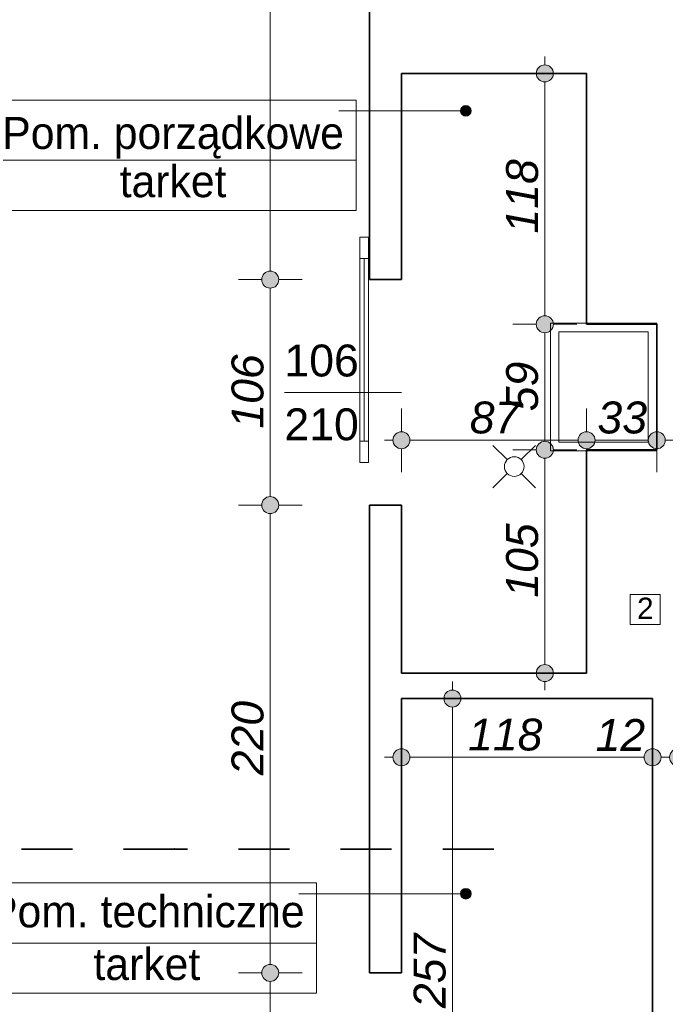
# Model space of a CAD drawing. Header units: millimetres. Extents: x -13944 to 84772, y -78836 to -35317.
# Tile 10 of 85: x 3504 to 6538, y -60861 to -56231. Entities that reach past the tile are written whole.
import ezdxf
from ezdxf.enums import TextEntityAlignment as Align

# ---------------------------------------------------------------- set-up
doc = ezdxf.new("R2010")
doc.units = ezdxf.units.MM
doc.header["$MEASUREMENT"] = 0
doc.linetypes.add('Przerywana', pattern=[480, 240, -240])
for name, color, linetype in [('_podkład', 7, 'Continuous'), ('Elementy modelu - Strefy', 7, 'Continuous'), ('Wymiarowanie - Ogólne', 7, 'Continuous')]:
    doc.layers.add(name, color=color, linetype=linetype)
for name, color, linetype, lineweight in [('_podkład_Nr_pióra__1', 7, 'Continuous', 0), ('Drzwi ArchiCAD_Nr_pióra__1', 7, 'Continuous', 0), ('Instalacje - Went_Klim_Nr_pióra__42', 150, 'Continuous', 13), ('Instalacje - Wod_Kan_Nr_pióra__22', 8, 'Continuous', 13), ('Konstrukcja - Ściany zew_Nr_pióra__6', 7, 'Continuous', 35), ('Metryczki pomieszczeń ArchiCADa_Nr_pióra__1', 7, 'Continuous', 0), ('Wnetrze - Sanitariaty_Nr_pióra__22', 8, 'Continuous', 13), ('Wymiarowanie - Ogólne_Nr_pióra__82', 114, 'Continuous', 13), ('Znaczniki - Przekroje_Nr_pióra__5', 7, 'Continuous', 35), ('Znaczniki drzwi ArchiCADa_Nr_pióra__1', 7, 'Continuous', 0), ('Znaczniki drzwi ArchiCADa_Nr_pióra__7', 7, 'Continuous', 70)]:
    doc.layers.add(name, color=color, linetype=linetype, lineweight=lineweight)
doc.styles.add('GENERATED_STYLE_1', font='txt')
doc.styles.add('GENERATED_STYLE_2', font='txt')
doc.styles.add('GENERATED_STYLE_3', font='txt')
doc.dimstyles.new('GENERATED_STYLE__1', dxfattribs={"dimtxt": 150, "dimasz": 152, "dimexe": 0.18, "dimexo": 0, "dimgap": 0.09, "dimtad": 1, "dimlfac": 0.1, "dimzin": 0, "dimdsep": 46, "dimtxsty": 'GENERATED_STYLE_3', "dimblk": 'ARROWHEAD_11', "dimblk1": 'ARROWHEAD_11', "dimblk2": 'ARROWHEAD_11', "dimcen": 0.09, "dimclrd": 114, "dimclre": 114, "dimclrt": 114, "dimazin": 0, "dimtfac": 1, "dimtdec": 4, "dimtmove": 0, "dimatfit": 3, "dimfxl": 1, "dimtolj": 1, "dimtzin": 0, "dimarcsym": 0})
doc.dimstyles.new('GENERATED_STYLE__2', dxfattribs={"dimtxt": 150, "dimasz": 152, "dimexe": 0.18, "dimexo": 0, "dimgap": 0.09, "dimtad": 1, "dimtih": 1, "dimtoh": 1, "dimlfac": 0.1, "dimzin": 0, "dimdsep": 46, "dimtxsty": 'GENERATED_STYLE_3', "dimblk": 'ARROWHEAD_11', "dimblk1": 'ARROWHEAD_11', "dimblk2": 'ARROWHEAD_11', "dimcen": 0.09, "dimclrd": 114, "dimclre": 114, "dimclrt": 114, "dimazin": 0, "dimtfac": 1, "dimtdec": 4, "dimtmove": 0, "dimatfit": 3, "dimfxl": 1, "dimtolj": 1, "dimtzin": 0, "dimarcsym": 0})

# ---------------------------------------------------------------- blocks, each defined once
blk = doc.blocks.new('Pom. porządkowe_2_6_6', base_point=(3364.4, -56891.6))
at = {"layer": 'Metryczki pomieszczeń ArchiCADa_Nr_pióra__1', "linetype": 'Continuous'}
for p, q in [((2704.9, -56608.7), (5085.2, -56608.7)), ((2704.9, -57127.3), (2704.9, -56608.7)), ((3364.4, -56608.7), (3364.4, -57127.3)), ((5085.2, -56608.7), (5085.2, -57127.3)), ((2737.9, -56634.6), (3331.4, -56634.6)), ((2737.9, -56860.9), (2737.9, -56634.6)), ((3331.4, -56634.6), (3331.4, -56860.9)), ((2704.9, -56891.6), (5085.2, -56891.6)), ((3331.4, -56860.9), (2737.9, -56860.9)), ((5085.2, -57127.3), (2704.9, -57127.3))]:
    blk.add_line(p, q, dxfattribs=at)
at = {"layer": 'Metryczki pomieszczeń ArchiCADa_Nr_pióra__1'}
for tag, height, style, p in [('ROOM_NUMBER', 180, 'GENERATED_STYLE_2', (3034.6, -56736.6)), ('ROOM_NAME', 150, 'GENERATED_STYLE_1', (4224.8, -56763.2)), ('floor_f', 150, 'GENERATED_STYLE_1', (4224.8, -56990.2)), ('ROOM_CALC_AREA', 150, 'GENERATED_STYLE_1', (3034.6, -57003.6))]:
    blk.add_attdef(tag, text='', height=height, dxfattribs=dict(at, style=style)).set_placement(p, align=Align.MIDDLE_CENTER)
blk = doc.blocks.new('Pom. techniczne_2_7_7', base_point=(3304.4, -60572.9))
at = {"layer": 'Metryczki pomieszczeń ArchiCADa_Nr_pióra__1', "linetype": 'Continuous'}
for p, q in [((2644.9, -60290), (4898.5, -60290)), ((2644.9, -60808.6), (2644.9, -60290)), ((2677.9, -60315.9), (3271.4, -60315.9)), ((2677.9, -60542.2), (2677.9, -60315.9)), ((3271.4, -60315.9), (3271.4, -60542.2)), ((3304.4, -60290), (3304.4, -60808.6)), ((4898.5, -60290), (4898.5, -60808.6)), ((3271.4, -60542.2), (2677.9, -60542.2)), ((2644.9, -60572.9), (4898.5, -60572.9)), ((4898.5, -60808.6), (2644.9, -60808.6))]:
    blk.add_line(p, q, dxfattribs=at)
at = {"layer": 'Metryczki pomieszczeń ArchiCADa_Nr_pióra__1'}
for tag, height, style, p in [('ROOM_NUMBER', 180, 'GENERATED_STYLE_2', (2974.7, -60417.9)), ('ROOM_NAME', 150, 'GENERATED_STYLE_1', (4101.5, -60424.1)), ('ROOM_CALC_AREA', 150, 'GENERATED_STYLE_1', (2974.7, -60684.9)), ('floor_f', 150, 'GENERATED_STYLE_1', (4101.5, -60671.6))]:
    blk.add_attdef(tag, text='', height=height, dxfattribs=dict(at, style=style)).set_placement(p, align=Align.MIDDLE_CENTER)
blk = doc.blocks.new('*D212')
at = {"layer": 'Wymiarowanie - Ogólne_Nr_pióra__82', "linetype": 'Continuous'}
for points in [[(5338, -59699.3), (5335, -59684), (5326.3, -59671), (5313.3, -59662.3), (5298, -59659.3), (5282.7, -59662.3), (5269.7, -59671), (5261.1, -59684), (5258, -59699.3), (5261.1, -59714.6), (5269.7, -59727.6), (5282.7, -59736.2), (5298, -59739.3), (5313.3, -59736.2), (5326.3, -59727.6), (5335, -59714.6)], [(6518, -59699.3), (6515, -59684), (6506.3, -59671), (6493.3, -59662.3), (6478, -59659.3), (6462.7, -59662.3), (6449.7, -59671), (6441.1, -59684), (6438, -59699.3), (6441.1, -59714.6), (6449.7, -59727.6), (6462.7, -59736.2), (6478, -59739.3), (6493.3, -59736.2), (6506.3, -59727.6), (6515, -59714.6)]]:
    blk.add_hatch(color=256, dxfattribs=at).paths.add_polyline_path(points)
for p, q in [((5298, -59659.3), (5298, -59549.3)), ((6478, -59659.3), (6478, -59549.3)), ((5218, -59699.3), (5258, -59699.3)), ((5338, -59699.3), (6438, -59699.3)), ((5298, -59849.3), (5298, -59739.3)), ((6478, -59849.3), (6478, -59739.3))]:
    blk.add_line(p, q, dxfattribs=at)
for centre in [(5298, -59699.3), (6478, -59699.3)]:
    blk.add_circle(centre, 40, dxfattribs=at)
at = {"layer": 'Wymiarowanie - Ogólne_Nr_pióra__82', "char_height": 150, "attachment_point": 7, "style": 'GENERATED_STYLE_3'}
for s, insert in [('\\A1;{\\fArial|b0|i1|c238|p38;118}', (5611, -59669.3)), ('\\A1;{\\fArial|b0|i1|c238|p38;12}', (6210.4, -59669.3))]:
    blk.add_mtext(s, dxfattribs=dict(at, insert=insert))
blk = doc.blocks.new('ARROWHEAD_11')
at = {"color": 0, "linetype": 'Continuous', "lineweight": 0}
blk.add_line((0, 0), (-1, 0), dxfattribs=at)
at = {"color": 0, "linetype": 'Continuous', "lineweight": 0, "const_width": 0.25, "flags": 128}
blk.add_lwpolyline([(-0.125, 0, 1), (0.125, 0, 1)], format="xyb", close=True, dxfattribs=at)
blk = doc.blocks.new('*D213')
at = {"layer": 'Wymiarowanie - Ogólne_Nr_pióra__82', "linetype": 'Continuous'}
for points in [[(6518, -59699.3), (6515, -59684), (6506.3, -59671), (6493.3, -59662.3), (6478, -59659.3), (6462.7, -59662.3), (6449.7, -59671), (6441.1, -59684), (6438, -59699.3), (6441.1, -59714.6), (6449.7, -59727.6), (6462.7, -59736.2), (6478, -59739.3), (6493.3, -59736.2), (6506.3, -59727.6), (6515, -59714.6)], [(6638, -59699.3), (6635, -59684), (6626.3, -59671), (6613.3, -59662.3), (6598, -59659.3), (6582.7, -59662.3), (6569.7, -59671), (6561.1, -59684), (6558, -59699.3), (6561.1, -59714.6), (6569.7, -59727.6), (6582.7, -59736.2), (6598, -59739.3), (6613.3, -59736.2), (6626.3, -59727.6), (6635, -59714.6)]]:
    blk.add_hatch(color=256, dxfattribs=at).paths.add_polyline_path(points)
for p, q in [((6478, -59659.3), (6478, -59549.3)), ((6598, -59659.3), (6598, -59549.3)), ((6518, -59699.3), (6558, -59699.3)), ((6478, -59849.3), (6478, -59739.3)), ((6598, -59849.3), (6598, -59739.3))]:
    blk.add_line(p, q, dxfattribs=at)
for centre in [(6478, -59699.3), (6598, -59699.3)]:
    blk.add_circle(centre, 40, dxfattribs=at)
at = {"layer": 'Wymiarowanie - Ogólne_Nr_pióra__82', "insert": (6594.2, -59496.8), "char_height": 150, "attachment_point": 7, "style": 'GENERATED_STYLE_3'}
blk.add_mtext('\\A1;{\\fArial|b0|i1|c238|p38;22}', dxfattribs=at)
blk = doc.blocks.new('*D245')
at = {"layer": 'Wymiarowanie - Ogólne_Nr_pióra__82', "linetype": 'Continuous'}
for points in [[(5577.3, -59423), (5574.3, -59407.6), (5565.6, -59394.7), (5552.6, -59386), (5537.3, -59383), (5522, -59386), (5509, -59394.7), (5500.4, -59407.6), (5497.3, -59423), (5500.4, -59438.3), (5509, -59451.2), (5522, -59459.9), (5537.3, -59463), (5552.6, -59459.9), (5565.6, -59451.2), (5574.3, -59438.3)], [(5577.3, -61993), (5574.3, -61977.6), (5565.6, -61964.7), (5552.6, -61956), (5537.3, -61953), (5522, -61956), (5509, -61964.7), (5500.4, -61977.6), (5497.3, -61993), (5500.4, -62008.3), (5509, -62021.2), (5522, -62029.9), (5537.3, -62033), (5552.6, -62029.9), (5565.6, -62021.2), (5574.3, -62008.3)]]:
    blk.add_hatch(color=256, dxfattribs=at).paths.add_polyline_path(points)
for p, q in [((5537.3, -59383), (5537.3, -59343)), ((5497.3, -59423), (5387.3, -59423)), ((5687.3, -59423), (5577.3, -59423)), ((5537.3, -61953), (5537.3, -59463)), ((5497.3, -61993), (5387.3, -61993)), ((5687.3, -61993), (5577.3, -61993))]:
    blk.add_line(p, q, dxfattribs=at)
for centre in [(5537.3, -59423), (5537.3, -61993)]:
    blk.add_circle(centre, 40, dxfattribs=at)
at = {"layer": 'Wymiarowanie - Ogólne_Nr_pióra__82', "insert": (5507.3, -60878.7), "char_height": 150, "attachment_point": 7, "rotation": 90, "style": 'GENERATED_STYLE_3'}
blk.add_mtext('\\A1;{\\fArial|b0|i1|c238|p38;257}', dxfattribs=at)
blk = doc.blocks.new('*D247')
at = {"layer": 'Wymiarowanie - Ogólne_Nr_pióra__82', "linetype": 'Continuous'}
for points in [[(4721.5, -60713), (4718.5, -60697.6), (4709.8, -60684.7), (4696.8, -60676), (4681.5, -60673), (4666.2, -60676), (4653.2, -60684.7), (4644.6, -60697.6), (4641.5, -60713), (4644.6, -60728.3), (4653.2, -60741.2), (4666.2, -60749.9), (4681.5, -60753), (4696.8, -60749.9), (4709.8, -60741.2), (4718.5, -60728.3)], [(4721.5, -61773), (4718.5, -61757.6), (4709.8, -61744.7), (4696.8, -61736), (4681.5, -61733), (4666.2, -61736), (4653.2, -61744.7), (4644.6, -61757.6), (4641.5, -61773), (4644.6, -61788.3), (4653.2, -61801.2), (4666.2, -61809.9), (4681.5, -61813), (4696.8, -61809.9), (4709.8, -61801.2), (4718.5, -61788.3)]]:
    blk.add_hatch(color=256, dxfattribs=at).paths.add_polyline_path(points)
for p, q in [((4641.5, -60713), (4531.5, -60713)), ((4831.5, -60713), (4721.5, -60713)), ((4681.5, -61733), (4681.5, -60753)), ((4641.5, -61773), (4531.5, -61773)), ((4831.5, -61773), (4721.5, -61773))]:
    blk.add_line(p, q, dxfattribs=at)
for centre in [(4681.5, -60713), (4681.5, -61773)]:
    blk.add_circle(centre, 40, dxfattribs=at)
at = {"layer": 'Wymiarowanie - Ogólne_Nr_pióra__82', "insert": (4651.5, -61413.7), "char_height": 150, "attachment_point": 7, "rotation": 90, "style": 'GENERATED_STYLE_3'}
blk.add_mtext('\\A1;{\\fArial|b0|i1|c238|p38;106}', dxfattribs=at)
blk = doc.blocks.new('*D248')
at = {"layer": 'Wymiarowanie - Ogólne_Nr_pióra__82', "linetype": 'Continuous'}
for points in [[(4721.5, -58513), (4718.5, -58497.6), (4709.8, -58484.7), (4696.8, -58476), (4681.5, -58473), (4666.2, -58476), (4653.2, -58484.7), (4644.6, -58497.6), (4641.5, -58513), (4644.6, -58528.3), (4653.2, -58541.2), (4666.2, -58549.9), (4681.5, -58553), (4696.8, -58549.9), (4709.8, -58541.2), (4718.5, -58528.3)], [(4721.5, -60713), (4718.5, -60697.6), (4709.8, -60684.7), (4696.8, -60676), (4681.5, -60673), (4666.2, -60676), (4653.2, -60684.7), (4644.6, -60697.6), (4641.5, -60713), (4644.6, -60728.3), (4653.2, -60741.2), (4666.2, -60749.9), (4681.5, -60753), (4696.8, -60749.9), (4709.8, -60741.2), (4718.5, -60728.3)]]:
    blk.add_hatch(color=256, dxfattribs=at).paths.add_polyline_path(points)
for p, q in [((4641.5, -58513), (4531.5, -58513)), ((4831.5, -58513), (4721.5, -58513)), ((4681.5, -60673), (4681.5, -58553)), ((4641.5, -60713), (4531.5, -60713)), ((4831.5, -60713), (4721.5, -60713))]:
    blk.add_line(p, q, dxfattribs=at)
for centre in [(4681.5, -58513), (4681.5, -60713)]:
    blk.add_circle(centre, 40, dxfattribs=at)
at = {"layer": 'Wymiarowanie - Ogólne_Nr_pióra__82', "insert": (4651.5, -59783.7), "char_height": 150, "attachment_point": 7, "rotation": 90, "style": 'GENERATED_STYLE_3'}
blk.add_mtext('\\A1;{\\fArial|b0|i1|c238|p38;220}', dxfattribs=at)
blk = doc.blocks.new('*D249')
at = {"layer": 'Wymiarowanie - Ogólne_Nr_pióra__82', "linetype": 'Continuous'}
for points in [[(4721.5, -57453), (4718.5, -57437.6), (4709.8, -57424.7), (4696.8, -57416), (4681.5, -57413), (4666.2, -57416), (4653.2, -57424.7), (4644.6, -57437.6), (4641.5, -57453), (4644.6, -57468.3), (4653.2, -57481.2), (4666.2, -57489.9), (4681.5, -57493), (4696.8, -57489.9), (4709.8, -57481.2), (4718.5, -57468.3)], [(4721.5, -58513), (4718.5, -58497.6), (4709.8, -58484.7), (4696.8, -58476), (4681.5, -58473), (4666.2, -58476), (4653.2, -58484.7), (4644.6, -58497.6), (4641.5, -58513), (4644.6, -58528.3), (4653.2, -58541.2), (4666.2, -58549.9), (4681.5, -58553), (4696.8, -58549.9), (4709.8, -58541.2), (4718.5, -58528.3)]]:
    blk.add_hatch(color=256, dxfattribs=at).paths.add_polyline_path(points)
for p, q in [((4641.5, -57453), (4531.5, -57453)), ((4831.5, -57453), (4721.5, -57453)), ((4681.5, -58473), (4681.5, -57493)), ((4641.5, -58513), (4531.5, -58513)), ((4831.5, -58513), (4721.5, -58513))]:
    blk.add_line(p, q, dxfattribs=at)
for centre in [(4681.5, -57453), (4681.5, -58513)]:
    blk.add_circle(centre, 40, dxfattribs=at)
at = {"layer": 'Wymiarowanie - Ogólne_Nr_pióra__82', "insert": (4651.5, -58153.7), "char_height": 150, "attachment_point": 7, "rotation": 90, "style": 'GENERATED_STYLE_3'}
blk.add_mtext('\\A1;{\\fArial|b0|i1|c238|p38;106}', dxfattribs=at)
blk = doc.blocks.new('*D250')
at = {"layer": 'Wymiarowanie - Ogólne_Nr_pióra__82', "linetype": 'Continuous'}
for points in [[(4721.5, -54133), (4718.5, -54117.6), (4709.8, -54104.7), (4696.8, -54096), (4681.5, -54093), (4666.2, -54096), (4653.2, -54104.7), (4644.6, -54117.6), (4641.5, -54133), (4644.6, -54148.3), (4653.2, -54161.2), (4666.2, -54169.9), (4681.5, -54173), (4696.8, -54169.9), (4709.8, -54161.2), (4718.5, -54148.3)], [(4721.5, -57453), (4718.5, -57437.6), (4709.8, -57424.7), (4696.8, -57416), (4681.5, -57413), (4666.2, -57416), (4653.2, -57424.7), (4644.6, -57437.6), (4641.5, -57453), (4644.6, -57468.3), (4653.2, -57481.2), (4666.2, -57489.9), (4681.5, -57493), (4696.8, -57489.9), (4709.8, -57481.2), (4718.5, -57468.3)]]:
    blk.add_hatch(color=256, dxfattribs=at).paths.add_polyline_path(points)
for p, q in [((4641.5, -54133), (4531.5, -54133)), ((4681.5, -57413), (4681.5, -54173)), ((4831.5, -54133), (4721.5, -54133)), ((4641.5, -57453), (4531.5, -57453)), ((4831.5, -57453), (4721.5, -57453))]:
    blk.add_line(p, q, dxfattribs=at)
for centre in [(4681.5, -54133), (4681.5, -57453)]:
    blk.add_circle(centre, 40, dxfattribs=at)
at = {"layer": 'Wymiarowanie - Ogólne_Nr_pióra__82', "insert": (4651.5, -55963.7), "char_height": 150, "attachment_point": 7, "rotation": 90, "style": 'GENERATED_STYLE_3'}
blk.add_mtext('\\A1;{\\fArial|b0|i1|c238|p38;332}', dxfattribs=at)
blk = doc.blocks.new('*D253')
at = {"layer": 'Wymiarowanie - Ogólne_Nr_pióra__82', "linetype": 'Continuous'}
for points in [[(6011.9, -58253), (6008.8, -58237.6), (6000.2, -58224.7), (5987.2, -58216), (5971.9, -58213), (5956.6, -58216), (5943.6, -58224.7), (5934.9, -58237.6), (5931.9, -58253), (5934.9, -58268.3), (5943.6, -58281.2), (5956.6, -58289.9), (5971.9, -58293), (5987.2, -58289.9), (6000.2, -58281.2), (6008.8, -58268.3)], [(6011.9, -59303), (6008.8, -59287.6), (6000.2, -59274.7), (5987.2, -59266), (5971.9, -59263), (5956.6, -59266), (5943.6, -59274.7), (5934.9, -59287.6), (5931.9, -59303), (5934.9, -59318.3), (5943.6, -59331.2), (5956.6, -59339.9), (5971.9, -59343), (5987.2, -59339.9), (6000.2, -59331.2), (6008.8, -59318.3)]]:
    blk.add_hatch(color=256, dxfattribs=at).paths.add_polyline_path(points)
for p, q in [((5931.9, -58253), (5821.9, -58253)), ((5971.9, -59263), (5971.9, -58293)), ((6121.9, -58253), (6011.9, -58253)), ((5931.9, -59303), (5821.9, -59303)), ((6121.9, -59303), (6011.9, -59303)), ((5971.9, -59383), (5971.9, -59343))]:
    blk.add_line(p, q, dxfattribs=at)
for centre in [(5971.9, -58253), (5971.9, -59303)]:
    blk.add_circle(centre, 40, dxfattribs=at)
at = {"layer": 'Wymiarowanie - Ogólne_Nr_pióra__82', "insert": (5941.9, -58948.7), "char_height": 150, "attachment_point": 7, "rotation": 90, "style": 'GENERATED_STYLE_3'}
blk.add_mtext('\\A1;{\\fArial|b0|i1|c238|p38;105}', dxfattribs=at)
blk = doc.blocks.new('*D254')
at = {"layer": 'Wymiarowanie - Ogólne_Nr_pióra__82', "linetype": 'Continuous'}
for points in [[(6011.9, -57663), (6008.8, -57647.6), (6000.2, -57634.7), (5987.2, -57626), (5971.9, -57623), (5956.6, -57626), (5943.6, -57634.7), (5934.9, -57647.6), (5931.9, -57663), (5934.9, -57678.3), (5943.6, -57691.2), (5956.6, -57699.9), (5971.9, -57703), (5987.2, -57699.9), (6000.2, -57691.2), (6008.8, -57678.3)], [(6011.9, -58253), (6008.8, -58237.6), (6000.2, -58224.7), (5987.2, -58216), (5971.9, -58213), (5956.6, -58216), (5943.6, -58224.7), (5934.9, -58237.6), (5931.9, -58253), (5934.9, -58268.3), (5943.6, -58281.2), (5956.6, -58289.9), (5971.9, -58293), (5987.2, -58289.9), (6000.2, -58281.2), (6008.8, -58268.3)]]:
    blk.add_hatch(color=256, dxfattribs=at).paths.add_polyline_path(points)
for p, q in [((5931.9, -57663), (5821.9, -57663)), ((6121.9, -57663), (6011.9, -57663)), ((5971.9, -58213), (5971.9, -57703)), ((5931.9, -58253), (5821.9, -58253)), ((6121.9, -58253), (6011.9, -58253))]:
    blk.add_line(p, q, dxfattribs=at)
for centre in [(5971.9, -57663), (5971.9, -58253)]:
    blk.add_circle(centre, 40, dxfattribs=at)
at = {"layer": 'Wymiarowanie - Ogólne_Nr_pióra__82', "insert": (5941.9, -58071.8), "char_height": 150, "attachment_point": 7, "rotation": 90, "style": 'GENERATED_STYLE_3'}
blk.add_mtext('\\A1;{\\fArial|b0|i1|c238|p38;59}', dxfattribs=at)
blk = doc.blocks.new('*D255')
at = {"layer": 'Wymiarowanie - Ogólne_Nr_pióra__82', "linetype": 'Continuous'}
for points in [[(6011.9, -56483), (6008.8, -56467.6), (6000.2, -56454.7), (5987.2, -56446), (5971.9, -56443), (5956.6, -56446), (5943.6, -56454.7), (5934.9, -56467.6), (5931.9, -56483), (5934.9, -56498.3), (5943.6, -56511.2), (5956.6, -56519.9), (5971.9, -56523), (5987.2, -56519.9), (6000.2, -56511.2), (6008.8, -56498.3)], [(6011.9, -57663), (6008.8, -57647.6), (6000.2, -57634.7), (5987.2, -57626), (5971.9, -57623), (5956.6, -57626), (5943.6, -57634.7), (5934.9, -57647.6), (5931.9, -57663), (5934.9, -57678.3), (5943.6, -57691.2), (5956.6, -57699.9), (5971.9, -57703), (5987.2, -57699.9), (6000.2, -57691.2), (6008.8, -57678.3)]]:
    blk.add_hatch(color=256, dxfattribs=at).paths.add_polyline_path(points)
for p, q in [((5971.9, -56443), (5971.9, -56403)), ((5931.9, -56483), (5821.9, -56483)), ((6121.9, -56483), (6011.9, -56483)), ((5971.9, -57623), (5971.9, -56523)), ((5931.9, -57663), (5821.9, -57663)), ((6121.9, -57663), (6011.9, -57663))]:
    blk.add_line(p, q, dxfattribs=at)
for centre in [(5971.9, -56483), (5971.9, -57663)]:
    blk.add_circle(centre, 40, dxfattribs=at)
at = {"layer": 'Wymiarowanie - Ogólne_Nr_pióra__82', "insert": (5941.9, -57236.2), "char_height": 150, "attachment_point": 7, "rotation": 90, "style": 'GENERATED_STYLE_3'}
blk.add_mtext('\\A1;{\\fArial|b0|i1|c238|p38;118}', dxfattribs=at)
blk = doc.blocks.new('*D256')
at = {"layer": 'Wymiarowanie - Ogólne_Nr_pióra__82', "linetype": 'Continuous'}
for points in [[(5338, -58208.3), (5335, -58193), (5326.3, -58180), (5313.3, -58171.4), (5298, -58168.3), (5282.7, -58171.4), (5269.7, -58180), (5261.1, -58193), (5258, -58208.3), (5261.1, -58223.6), (5269.7, -58236.6), (5282.7, -58245.3), (5298, -58248.3), (5313.3, -58245.3), (5326.3, -58236.6), (5335, -58223.6)], [(6208, -58208.3), (6205, -58193), (6196.3, -58180), (6183.3, -58171.4), (6168, -58168.3), (6152.7, -58171.4), (6139.7, -58180), (6131.1, -58193), (6128, -58208.3), (6131.1, -58223.6), (6139.7, -58236.6), (6152.7, -58245.3), (6168, -58248.3), (6183.3, -58245.3), (6196.3, -58236.6), (6205, -58223.6)]]:
    blk.add_hatch(color=256, dxfattribs=at).paths.add_polyline_path(points)
for p, q in [((5298, -58168.3), (5298, -58058.3)), ((6168, -58168.3), (6168, -58058.3)), ((5218, -58208.3), (5258, -58208.3)), ((5298, -58358.3), (5298, -58248.3)), ((5338, -58208.3), (6128, -58208.3)), ((6168, -58358.3), (6168, -58248.3))]:
    blk.add_line(p, q, dxfattribs=at)
for centre in [(5298, -58208.3), (6168, -58208.3)]:
    blk.add_circle(centre, 40, dxfattribs=at)
at = {"layer": 'Wymiarowanie - Ogólne_Nr_pióra__82', "insert": (5619.2, -58178.3), "char_height": 150, "attachment_point": 7, "style": 'GENERATED_STYLE_3'}
blk.add_mtext('\\A1;{\\fArial|b0|i1|c238|p38;87}', dxfattribs=at)
blk = doc.blocks.new('*D257')
at = {"layer": 'Wymiarowanie - Ogólne_Nr_pióra__82', "linetype": 'Continuous'}
for points in [[(6208, -58208.3), (6205, -58193), (6196.3, -58180), (6183.3, -58171.4), (6168, -58168.3), (6152.7, -58171.4), (6139.7, -58180), (6131.1, -58193), (6128, -58208.3), (6131.1, -58223.6), (6139.7, -58236.6), (6152.7, -58245.3), (6168, -58248.3), (6183.3, -58245.3), (6196.3, -58236.6), (6205, -58223.6)], [(6538, -58208.3), (6535, -58193), (6526.3, -58180), (6513.3, -58171.4), (6498, -58168.3), (6482.7, -58171.4), (6469.7, -58180), (6461.1, -58193), (6458, -58208.3), (6461.1, -58223.6), (6469.7, -58236.6), (6482.7, -58245.3), (6498, -58248.3), (6513.3, -58245.3), (6526.3, -58236.6), (6535, -58223.6)]]:
    blk.add_hatch(color=256, dxfattribs=at).paths.add_polyline_path(points)
for p, q in [((6168, -58168.3), (6168, -58058.3)), ((6498, -58168.3), (6498, -58058.3)), ((6168, -58358.3), (6168, -58248.3)), ((6208, -58208.3), (6458, -58208.3)), ((6498, -58358.3), (6498, -58248.3)), ((6538, -58208.3), (6578, -58208.3))]:
    blk.add_line(p, q, dxfattribs=at)
for centre in [(6168, -58208.3), (6498, -58208.3)]:
    blk.add_circle(centre, 40, dxfattribs=at)
at = {"layer": 'Wymiarowanie - Ogólne_Nr_pióra__82', "insert": (6219.2, -58178.3), "char_height": 150, "attachment_point": 7, "style": 'GENERATED_STYLE_3'}
blk.add_mtext('\\A1;{\\fArial|b0|i1|c238|p38;33}', dxfattribs=at)

msp = doc.modelspace()

# ---------------------------------------------------------------- hatches: boundary and pattern name
at = {"layer": '_podkład', "linetype": 'Continuous', "lineweight": 0, "true_color": 0x000000}
for points in [[(5625.436, -56659.31), (5623.533, -56649.743), (5618.114, -56641.632), (5610.004, -56636.213), (5600.436, -56634.31), (5590.869, -56636.213), (5582.759, -56641.632), (5577.339, -56649.743), (5575.436, -56659.31), (5577.339, -56668.877), (5582.759, -56676.987), (5590.869, -56682.407), (5600.436, -56684.31), (5610.004, -56682.407), (5618.114, -56676.987), (5623.533, -56668.877)], [(5625.436, -60340.62), (5623.533, -60331.053), (5618.114, -60322.942), (5610.004, -60317.523), (5600.436, -60315.62), (5590.869, -60317.523), (5582.759, -60322.942), (5577.339, -60331.053), (5575.436, -60340.62), (5577.339, -60350.187), (5582.759, -60358.297), (5590.869, -60363.717), (5600.436, -60365.62), (5610.004, -60363.717), (5618.114, -60358.297), (5623.533, -60350.187)]]:
    msp.add_hatch(color=18, dxfattribs=at).paths.add_polyline_path(points)

# ---------------------------------------------------------------- linework, layer by layer
at = {"layer": '_podkład_Nr_pióra__1', "linetype": 'Continuous'}
for p, q in [((5003.215, -56659.31), (5575.436, -56659.31)), ((4816.419, -60340.62), (5575.436, -60340.62))]:
    msp.add_line(p, q, dxfattribs=at)
for centre in [(5600.436, -56659.31), (5600.436, -60340.62)]:
    msp.add_circle(centre, 25, dxfattribs=at)
at = {"layer": 'Drzwi ArchiCAD_Nr_pióra__1', "linetype": 'Continuous'}
for p, q in [((5103.016, -57352.955), (5103.016, -57252.955)), ((5103.016, -57252.955), (5143.016, -57252.955)), ((5143.016, -57252.955), (5143.016, -57352.955)), ((5103.016, -57352.955), (5123.016, -57352.955)), ((5103.016, -58212.955), (5103.016, -57352.955)), ((5143.016, -57352.955), (5103.016, -57352.955)), ((5123.016, -57352.955), (5123.016, -58212.955)), ((5123.016, -57352.955), (5143.016, -57352.955)), ((5123.016, -58212.955), (5123.016, -57352.955)), ((5123.016, -58212.955), (5123.016, -57352.955)), ((5143.016, -57352.955), (5143.016, -58212.955)), ((5123.016, -58212.955), (5103.016, -58212.955)), ((5103.016, -58312.955), (5103.016, -58212.955)), ((5103.016, -58212.955), (5143.016, -58212.955)), ((5143.016, -58212.955), (5123.016, -58212.955)), ((5143.016, -58212.955), (5143.016, -58312.955)), ((5143.016, -58312.955), (5103.016, -58312.955))]:
    msp.add_line(p, q, dxfattribs=at)
at = {"layer": 'Instalacje - Went_Klim_Nr_pióra__42', "linetype": 'Continuous'}
for p, q in [((6373.273, -58933.946), (6373.273, -59073.946)), ((6513.273, -58933.946), (6373.273, -58933.946)), ((6513.273, -59073.946), (6513.273, -58933.946)), ((6373.273, -59073.946), (6513.273, -59073.946))]:
    msp.add_line(p, q, dxfattribs=at)
at = {"layer": 'Instalacje - Wod_Kan_Nr_pióra__22', "linetype": 'Continuous'}
for p, q in [((5728.14, -58232.162), (5795.456, -58299.479)), ((5928.14, -58232.162), (5860.823, -58299.479)), ((5728.14, -58432.162), (5795.456, -58364.846)), ((5928.14, -58432.162), (5860.823, -58364.846))]:
    msp.add_line(p, q, dxfattribs=at)
msp.add_circle((5828.14, -58332.162), 46.222, dxfattribs=at)
at = {"layer": 'Konstrukcja - Ściany zew_Nr_pióra__6', "linetype": 'Continuous'}
for p, q in [((5148.016, -57452.955), (5298.016, -57452.955)), ((5148.016, -58512.955), (5298.016, -58512.955)), ((5148.016, -60712.955), (5298.016, -60712.955))]:
    msp.add_line(p, q, dxfattribs=at)
at = {"layer": 'Konstrukcja - Ściany zew_Nr_pióra__6', "linetype": 'Continuous', "flags": 128}
for points in [[(5148.016, -54132.955), (5148.016, -57452.955)], [(5298.016, -57452.955), (5298.016, -56482.955)], [(5298.016, -56482.955), (6168.016, -56482.955)], [(6168.016, -56482.955), (6168.016, -57662.955)], [(6168.016, -57662.955), (6498.016, -57662.955)], [(6498.016, -57662.955), (6498.016, -58252.955)], [(6168.016, -58252.955), (6168.016, -59302.955)], [(6498.016, -58252.955), (6168.016, -58252.955)], [(5148.016, -58512.955), (5148.016, -60712.955)], [(5298.016, -59302.955), (5298.016, -58512.955)], [(6168.016, -59302.955), (5298.016, -59302.955)], [(5298.016, -60712.955), (5298.016, -59422.955)], [(5298.016, -59422.955), (6168.016, -59422.955)], [(6168.016, -59422.955), (6478.016, -59422.955)], [(6478.016, -59422.955), (6478.016, -61992.955)]]:
    msp.add_lwpolyline(points, dxfattribs=at)
at = {"layer": 'Wnetrze - Sanitariaty_Nr_pióra__22', "linetype": 'Continuous'}
for p, q in [((5998.016, -57657.955), (6498.016, -57657.955)), ((5998.016, -58257.955), (5998.016, -57657.955)), ((6498.016, -57657.955), (6498.016, -57957.955)), ((6038.016, -58217.955), (6038.016, -57697.955)), ((6038.016, -57697.955), (6458.016, -57697.955)), ((6458.016, -57697.955), (6458.016, -57957.955)), ((6458.016, -57957.955), (6458.016, -58217.955)), ((6498.016, -57957.955), (6498.016, -58257.955)), ((6458.016, -58217.955), (6038.016, -58217.955)), ((6498.016, -58257.955), (5998.016, -58257.955))]:
    msp.add_line(p, q, dxfattribs=at)
at = {"layer": 'Znaczniki - Przekroje_Nr_pióra__5', "linetype": 'Przerywana'}
for p, q in [((4231.924, -60131.057), (2731.924, -60131.057)), ((5731.924, -60131.057), (4231.924, -60131.057))]:
    msp.add_line(p, q, dxfattribs=at)
msp.add_point((4231.924, -60131.057), dxfattribs=at)
at = {"layer": 'Znaczniki drzwi ArchiCADa_Nr_pióra__1', "linetype": 'Continuous'}
msp.add_line((4748.016, -57982.955), (5298.016, -57982.955), dxfattribs=at)

# ---------------------------------------------------------------- block references
at = {"layer": 'Elementy modelu - Strefy', "linetype": 'Continuous'}
ref = msp.add_blockref('Pom. porządkowe_2_6_6', (3364.395, -56891.568), dxfattribs=at)
ref.add_attrib('ROOM_NAME', 'Pom. porządkowe', dxfattribs={"layer": 'Metryczki pomieszczeń ArchiCADa_Nr_pióra__1', "color": 7, "height": 150, "style": 'GENERATED_STYLE_1'}).set_placement((4224.798, -56763.165), align=Align.MIDDLE_CENTER)
ref.add_attrib('ROOM_NUMBER', '2/6', dxfattribs={"layer": 'Metryczki pomieszczeń ArchiCADa_Nr_pióra__1', "color": 7, "height": 180, "style": 'GENERATED_STYLE_2'}).set_placement((3034.635, -56736.619), align=Align.MIDDLE_CENTER)
ref.add_attrib('ROOM_CALC_AREA', '2,7 m2', dxfattribs={"layer": 'Metryczki pomieszczeń ArchiCADa_Nr_pióra__1', "color": 7, "height": 150, "style": 'GENERATED_STYLE_1'}).set_placement((3034.635, -57003.619), align=Align.MIDDLE_CENTER)
ref.add_attrib('floor_f', 'tarket', dxfattribs={"layer": 'Metryczki pomieszczeń ArchiCADa_Nr_pióra__1', "color": 7, "height": 150, "style": 'GENERATED_STYLE_1'}).set_placement((4224.798, -56990.248), align=Align.MIDDLE_CENTER)
ref = msp.add_blockref('Pom. techniczne_2_7_7', (3304.415, -60572.878), dxfattribs=at)
ref.add_attrib('ROOM_NAME', 'Pom. techniczne', dxfattribs={"layer": 'Metryczki pomieszczeń ArchiCADa_Nr_pióra__1', "color": 7, "height": 150, "style": 'GENERATED_STYLE_1'}).set_placement((4101.456, -60424.058), align=Align.MIDDLE_CENTER)
ref.add_attrib('ROOM_NUMBER', '2/7', dxfattribs={"layer": 'Metryczki pomieszczeń ArchiCADa_Nr_pióra__1', "color": 7, "height": 180, "style": 'GENERATED_STYLE_2'}).set_placement((2974.655, -60417.929), align=Align.MIDDLE_CENTER)
ref.add_attrib('ROOM_CALC_AREA', '3,3 m2', dxfattribs={"layer": 'Metryczki pomieszczeń ArchiCADa_Nr_pióra__1', "color": 7, "height": 150, "style": 'GENERATED_STYLE_1'}).set_placement((2974.655, -60684.929), align=Align.MIDDLE_CENTER)
ref.add_attrib('floor_f', 'tarket', dxfattribs={"layer": 'Metryczki pomieszczeń ArchiCADa_Nr_pióra__1', "color": 7, "height": 150, "style": 'GENERATED_STYLE_1'}).set_placement((4101.456, -60671.558), align=Align.MIDDLE_CENTER)

# ---------------------------------------------------------------- texts
at = {"layer": 'Instalacje - Went_Klim_Nr_pióra__42', "linetype": 'Continuous', "insert": (6405.33, -58998.232), "char_height": 100, "attachment_point": 4, "style": 'GENERATED_STYLE_1'}
msp.add_mtext('\\A1;{\\fArial|b0|i0|c238|p38;2}', dxfattribs=at)
at = {"layer": 'Znaczniki drzwi ArchiCADa_Nr_pióra__7', "char_height": 150, "attachment_point": 7, "style": 'GENERATED_STYLE_1'}
for s, insert in [('\\A1;{\\fArial|b0|i0|c238|p38;106}', (4748.016, -57910.423)), ('\\A1;{\\fArial|b0|i0|c238|p38;210}', (4748.016, -58210.423))]:
    msp.add_mtext(s, dxfattribs=dict(at, insert=insert))

# ---------------------------------------------------------------- dimensions: what is measured, and where the dimension line sits
at = {"layer": 'Wymiarowanie - Ogólne', "color": 114, "linetype": 'Continuous', "lineweight": 13}
for base, p1, p2, picture, middle in [((4681.507, -54132.955), (5298.016, -57452.955), (5148.016, -54132.955), '*D250', (4576.507, -55792.955)), ((5971.886, -56482.955), (6168.016, -57662.955), (6168.016, -56482.955), '*D255', (5866.886, -57072.955)), ((4681.507, -57452.955), (5148.016, -58512.955), (5298.016, -57452.955), '*D249', (4576.507, -57982.955)), ((5971.886, -57662.955), (6168.016, -58252.955), (6168.016, -57662.955), '*D254', (5866.886, -57957.955)), ((5971.886, -58252.955), (6168.016, -59302.955), (6168.016, -58252.955), '*D253', (5866.886, -58777.955)), ((4681.507, -58512.955), (5148.016, -60712.955), (5148.016, -58512.955), '*D248', (4576.507, -59612.955)), ((5537.321, -59422.955), (5817.222, -61992.955), (5367.222, -59422.955), '*D245', (5432.321, -60707.955)), ((4681.507, -60712.955), (5148.016, -61772.955), (5148.016, -60712.955), '*D247', (4576.507, -61242.955))]:
    dim = msp.add_linear_dim(base=base, p1=p1, p2=p2, angle=90, dimstyle='GENERATED_STYLE__1', dxfattribs=at)
    dim.commit()
    dim.dimension.update_dxf_attribs({"geometry": picture, "text_midpoint": middle, "dimtype": 160, "text_rotation": 90})
for base, p1, p2, picture, middle in [((6168.016, -58208.309), (5298.016, -59351.015), (6168.016, -58301.015), '*D256', (5733.016, -58103.309)), ((6498.016, -58208.309), (6168.016, -58301.015), (6498.016, -58306.015), '*D257', (6333.016, -58103.309)), ((6598.016, -59699.29), (6478.016, -59520.997), (6598.016, -59520.997), '*D213', (6324.187, -59594.29)), ((6478.016, -59699.29), (5298.016, -59520.997), (6478.016, -59520.997), '*D212', (5774.187, -59594.29))]:
    dim = msp.add_linear_dim(base=base, p1=p1, p2=p2, dimstyle='GENERATED_STYLE__2', dxfattribs=at)
    dim.commit()
    dim.dimension.update_dxf_attribs({"geometry": picture, "text_midpoint": middle, "dimtype": 160})

doc.saveas('drawing.dxf')
